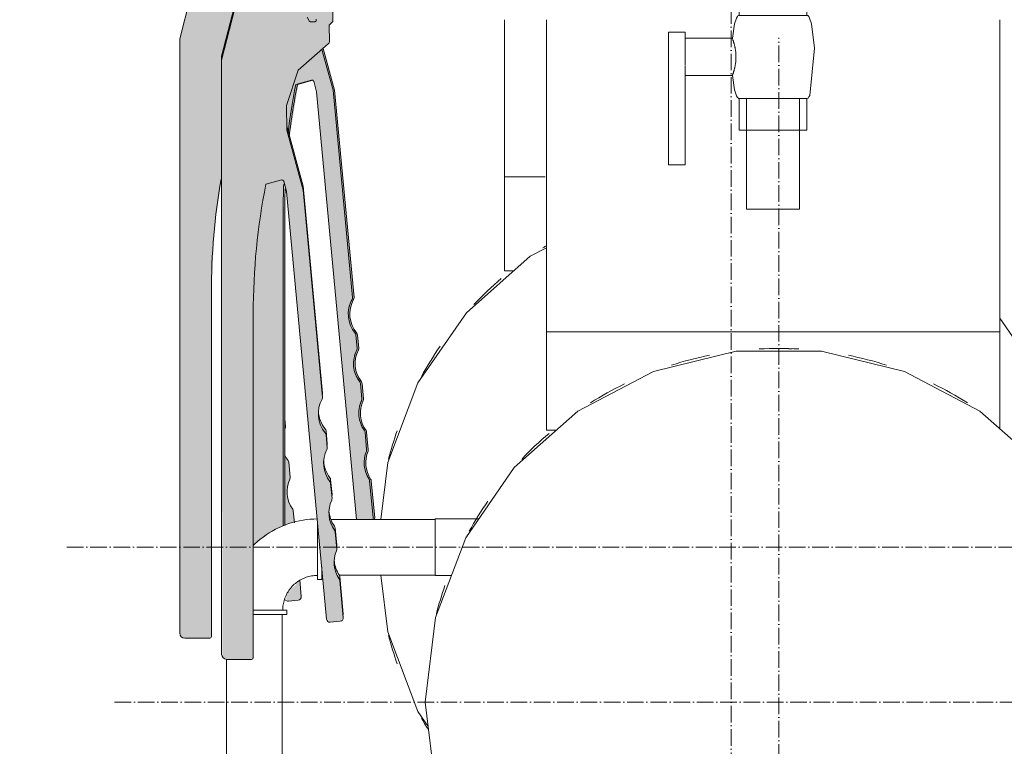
# Model space of a CAD drawing. Header units: metres. Extents: x -54598 to 1827199, y -329446 to -256744.
# Tile 186 of 256: x 147301 to 149672, y -305110 to -303360. Entities that reach past the tile are written whole.
import ezdxf

# ---------------------------------------------------------------- set-up
doc = ezdxf.new("R2010")
doc.units = ezdxf.units.M
doc.linetypes.add('ADSK_Осевая', pattern=[14, 10, -2, 0, -2])
doc.layers.add('P-PIPE', color=7, linetype='Continuous', lineweight=20)
doc.layers.add('P-PIPE-CNTR', color=7, linetype='ADSK_Осевая', lineweight=20)
doc.styles.add('ISO_1.0', font='isocpeur.ttf')

# ---------------------------------------------------------------- blocks, each defined once
blk = doc.blocks.new('ADSK_СтальСварка_Заглушка_ГОСТ17379-2001 - Исполнение 2-669850-Разрез 5')
at = {"layer": 'P-PIPE', "color": 1, "flags": 128}
for points in [[(-823.82, 637.86), (-833.52, 632.77), (-871.95, 598.72), (-901.12, 556.46), (-919.33, 508.44), (-923.48, 474.25)], [(-501.29, 472.06), (-505.71, 508.44), (-523.92, 556.46), (-550.82, 595.43)], [(-923.49, 440.75), (-919.33, 406.5), (-901.12, 358.48), (-895, 349.62)]]:
    blk.add_lwpolyline(points, dxfattribs=at)
blk = doc.blocks.new('Tecofi_VPI4448-02_Затвор дисковый поворотный с ручкой - Затвор дисковый поворотный_VPI 4448-02-669455-Разрез 5')
at = {"layer": 'P-PIPE'}
h = blk.add_hatch(color=37, dxfattribs=at)
h.paths.add_polyline_path([(-982.32, 470.4), (-981.36, 470.92), (-981.36, 658.36), (-981.08, 674.98), (-981.51, 674.98), (-982.32, 647.95), (-982.32, 470.56)])
h.paths.add_polyline_path([(-927.92, 474.25), (-927.22, 475.45), (-929.62, 498.49), (-932.1, 504.76), (-932.54, 506.76), (-931.76, 513.66), (-931.2, 517.92), (-932.02, 526.76), (-935.25, 534.11), (-935.43, 534.7), (-935.79, 538.51), (-934.44, 545.22), (-933.91, 546.95), (-934.87, 556.21), (-938.26, 563.43), (-938.59, 564.41), (-938.89, 569.02), (-937.52, 575.21), (-936.76, 577.44), (-938.11, 586.63), (-940.31, 590.02), (-941.74, 594.12), (-941.98, 599.53), (-940.57, 605.26), (-939.61, 607.89), (-951.3, 732.74), (-958.27, 757.82), (-958.97, 757.2), (-952.16, 731.82), (-940.57, 607.89), (-942.61, 601.73), (-943.1, 598.43), (-942.34, 593.07), (-940.12, 588.24), (-938.46, 585.29), (-938.11, 576.29), (-939.55, 571.29), (-939.93, 568.47), (-938.85, 562.29), (-937.07, 558.41), (-935.72, 556), (-935.2, 545.86), (-936.4, 541.47), (-936.75, 538.51), (-935.9, 533.14), (-934.07, 528.83), (-932.92, 526.09), (-932.02, 516.39), (-933.37, 511.18), (-933.37, 506.16), (-931.86, 501.06), (-930.17, 496.7), (-928.55, 474.64), (-928.16, 474.25), (-928.07, 474.25)])
h.paths.add_polyline_path([(-978.38, 704.65), (-973.16, 736.33), (-974.68, 736.17), (-979, 706.93)])
h.paths.add_polyline_path([(-942.32, 815.23), (-936.17, 820.61), (-935.49, 822.13), (-935.63, 830.5), (-936.5, 830.5), (-936.51, 822), (-937.14, 820.61), (-942.32, 816.07)])
at = {"layer": 'P-PIPE', "color": 1}
for p, q in [((-951.28, 732.66), (-958.2, 757.88)), ((-973.72, 736.17), (-964.39, 738.73)), ((-939.61, 607.89), (-951.28, 732.66)), ((-981.36, 470.66), (-981.36, 658.36)), ((-936.76, 577.44), (-937.5, 585.29)), ((-933.91, 546.95), (-934.76, 556)), ((-931.05, 516.39), (-932.02, 526.76)), ((-927.19, 475.12), (-929.29, 497.57))]:
    blk.add_line(p, q, dxfattribs=at)
for centre, radius, start, end in [((-581.36, 658.36), 400, 168.78217, 173.34819), ((-581.36, 658.36), 400, 177.85472, 180), ((-924.15, 597.94), 18, 150.76212, 219.9229), ((-941.6, 607.71), 2, 330.76212, 5.34251), ((-939.49, 585.1), 2, 5.34251, 39.9229), ((-920.97, 568.11), 18, 152.76573, 217.91929), ((-938.75, 577.26), 2, 332.76573, 5.34251), ((-936.75, 555.81), 2, 5.34251, 37.91929), ((-917.79, 538.27), 18, 154.88561, 215.79942), ((-935.9, 546.76), 2, 334.88561, 5.34251), ((-934.01, 526.57), 2, 5.34251, 35.79942), ((-933.04, 516.21), 2, 337.14823, 5.34251), ((-914.61, 508.44), 18, 157.14823, 213.53679), ((-931.28, 497.39), 2, 5.34251, 33.53679), ((-929.18, 474.94), 2, 335.34251, 5.34251)]:
    blk.add_arc(centre, radius, start, end, dxfattribs=at)
blk = doc.blocks.new('Tecofi_VPI4448-02_Затвор дисковый поворотный с ручкой - Затвор дисковый поворотный_VPI 4448-02-V21-Разрез 5')
at = {"layer": 'P-PIPE', "color": 1}
for centre, radius, start, end in [((-925.11, 597.94), 18, 150.76212, 164.59428), ((-942.56, 607.71), 2, 330.76212, 5.34251), ((-921.93, 568.11), 18, 152.76573, 165.79644), ((-939.72, 577.26), 2, 332.76573, 354.48359), ((-921.93, 568.11), 18, 204.88858, 217.91929), ((-937.71, 555.81), 2, 16.20144, 37.91929), ((-918.75, 538.27), 18, 154.88561, 167.06837), ((-936.86, 546.76), 2, 334.88561, 355.19021), ((-918.75, 538.27), 18, 203.61666, 215.79942), ((-934.98, 526.57), 2, 15.49481, 35.79942), ((-934.01, 516.21), 2, 337.14823, 351.24537), ((-915.58, 508.44), 18, 157.14823, 171.24537), ((-930.15, 474.94), 2, 335.34251, 5.34251)]:
    blk.add_arc(centre, radius, start, end, dxfattribs=at)
blk = doc.blocks.new('Tecofi_VPI4448-02_Затвор дисковый поворотный с ручкой - Затвор дисковый поворотный_VPI 4448-02-V24-Разрез 5')
at = {"layer": 'P-PIPE'}
h = blk.add_hatch(color=37, dxfattribs=at)
h.paths.add_polyline_path([(-1000.32, 458.51), (-990.26, 466.05), (-982.32, 470.92), (-981.92, 666.5), (-981.92, 678.04), (-982.63, 678.74), (-984.02, 678.5), (-992.68, 676.12), (-998.4, 637.4), (-1000.32, 598.31), (-1000.32, 458.57)])
h.paths.add_polyline_path([(-930.64, 474.25), (-928.88, 474.25), (-928.16, 475.12), (-930.58, 498.49), (-932.55, 502.45), (-933.5, 506.76), (-933.37, 511.18), (-932.16, 517.92), (-932.98, 526.76), (-935.25, 531.06), (-936.4, 534.7), (-936.75, 538.51), (-936.3, 542.3), (-934.87, 546.95), (-935.72, 556), (-938.26, 560.53), (-939.55, 564.41), (-939.93, 568.47), (-938.95, 573.81), (-937.72, 577.44), (-938.92, 586.39), (-941.28, 590.02), (-942.7, 594.12), (-943.1, 598.43), (-942.46, 602.72), (-940.57, 607.89), (-952.24, 732.66), (-958.97, 757.2), (-973.16, 744.77), (-980.2, 723.51), (-979.96, 710.4), (-979, 706.93), (-974.68, 736.17), (-964.19, 738.53), (-963.92, 738.09), (-962.21, 731.82), (-938.09, 474.25), (-937.48, 474.25)])
h.paths.add_polyline_path([(-942.32, 816.07), (-937.14, 820.61), (-936.45, 822.13), (-936.59, 830.5), (-942.32, 830.03), (-942.32, 817.58)])
h.paths.add_polyline_path([(-987.37, 865.31), (-972.81, 866.23), (-970.69, 867.56), (-969.44, 870.07), (-969.24, 875.92), (-968.74, 888.69), (-968.03, 898.84), (-967.77, 900.44), (-967.56, 905.97), (-966.61, 907.22), (-966.61, 871), (-965.73, 871), (-965.73, 908.34), (-963.32, 908.34), (-963.32, 889.01), (-962.65, 888.42), (-963.32, 878.3), (-962.66, 878.3), (-963.32, 871), (-962.32, 871.48), (-962.06, 882.89), (-961.32, 882.89), (-961.32, 887.28), (-960.32, 887.66), (-960.32, 904.92), (-952.32, 904.92), (-952.32, 877.32), (-951.1, 877.65), (-951.04, 907.36), (-951.15, 925.53), (-951.48, 927.43), (-952.69, 925.24), (-954.82, 923.91), (-958.27, 923.57), (-979.48, 922.46), (-982.32, 919.46), (-982.32, 885), (-987.19, 866.01)])
h.paths.add_polyline_path([(-944.32, 877.32), (-943.76, 926.91), (-943.32, 927.44), (-943.32, 928.68), (-945.32, 928.68), (-945.32, 925.26), (-944.64, 924.91), (-945.32, 912.63), (-944.63, 912.63), (-944.62, 906.37), (-945.14, 900.95), (-944.63, 893.65), (-945.32, 893.65), (-944.8, 889.86), (-944.63, 887.33), (-945.32, 887.33), (-944.8, 877.32), (-944.65, 877.32)])
h.paths.add_polyline_path([(-950.83, 877.32), (-950.72, 877.32), (-950.83, 877.36)])
h.paths.add_polyline_path([(-948.62, 877.32), (-947.73, 877.32), (-947.73, 928.68), (-948.62, 928.68), (-948.62, 878.98)])
at = {"layer": 'P-PIPE', "color": 1}
for p, q in [((-952.24, 732.66), (-958.97, 757.2)), ((-974.68, 736.17), (-965.15, 738.79)), ((-963.92, 738.09), (-962.21, 731.82)), ((-962.21, 731.82), (-938.12, 474.25)), ((-940.57, 607.89), (-952.24, 732.66)), ((-982.32, 470.39), (-982.32, 658.36)), ((-937.72, 577.44), (-938.46, 585.29)), ((-934.87, 546.95), (-935.72, 556)), ((-932.02, 516.39), (-932.98, 526.76)), ((-928.16, 475.12), (-930.26, 497.57))]:
    blk.add_line(p, q, dxfattribs=at)
for centre, radius, start, end in [((-582.32, 658.36), 400, 168.78217, 173.01784), ((-964.89, 737.82), 1, 15.34251, 105.34251), ((-582.32, 658.36), 400, 177.42744, 180), ((-925.11, 597.94), 18, 150.76212, 219.9229), ((-942.56, 607.71), 2, 330.76212, 5.34251), ((-940.45, 585.1), 2, 5.34251, 39.9229), ((-921.93, 568.11), 18, 152.76573, 217.91929), ((-939.72, 577.26), 2, 332.76573, 5.34251), ((-937.71, 555.81), 2, 5.34251, 37.91929), ((-918.75, 538.27), 18, 154.88561, 215.79942), ((-936.86, 546.76), 2, 334.88561, 5.34251), ((-934.98, 526.57), 2, 5.34251, 35.79942), ((-934.01, 516.21), 2, 337.14823, 5.34251), ((-915.58, 508.44), 18, 157.14823, 213.53679), ((-932.25, 497.39), 2, 5.34251, 33.53679), ((-930.15, 474.94), 2, 335.34251, 5.34251)]:
    blk.add_arc(centre, radius, start, end, dxfattribs=at)
blk = doc.blocks.new('Tecofi_VPI4448-02_Затвор дисковый поворотный с ручкой - Затвор дисковый поворотный_VPI 4448-02-670161-Разрез 5')
at = {"layer": 'P-PIPE'}
h = blk.add_hatch(color=37, dxfattribs=at)
h.paths.add_polyline_path([(-994.25, 872.66), (-993.91, 873.07), (-994.24, 872.76)])
h.paths.add_polyline_path([(-1041.52, 402.66), (-1026.52, 402.66), (-1025.52, 403.66), (-1025.52, 611.02), (-1023.61, 650.11), (-1019.32, 679.1), (-1019.32, 753.23), (-1000.32, 827.32), (-1000.22, 862.54), (-997.47, 864.78), (-994.29, 865.29), (-994.95, 879.41), (-995.89, 877.9), (-998.02, 876.57), (-1001.32, 876.24), (-1022.68, 875.12), (-1025.52, 872.12), (-1025.52, 837.66), (-1044.52, 763.56), (-1044.12, 404.16)])
h.paths.add_polyline_path([(-979.14, 425.05), (-973.16, 425.61), (-971.36, 427.78), (-972.28, 437.47), (-979.89, 429.49), (-980.53, 426.21), (-979.76, 425.56)])
h.paths.add_polyline_path([(-981.36, 470.67), (-975.57, 472.85), (-976.18, 479.42), (-978.45, 483.72), (-979.84, 489.98), (-979.95, 491.17), (-979.5, 494.96), (-978.07, 499.61), (-978.92, 508.66), (-981.36, 512.22), (-981.36, 470.92)])
h.paths.add_polyline_path([(-981.36, 528.82), (-980.92, 530.11), (-981.36, 531.64)])
h.paths.add_polyline_path([(-991.82, 865.08), (-990.93, 865.29), (-990.93, 881.34), (-991.82, 881.16), (-991.82, 865.19)])
h.paths.add_polyline_path([(-987.83, 865.29), (-987.52, 865.33), (-986.96, 879.57), (-986.52, 880.1), (-986.52, 881.34), (-988.52, 881.16), (-988.52, 877.93), (-987.85, 877.53), (-988.52, 865.29), (-987.83, 865.29)])
at = {"layer": 'P-PIPE', "color": 1}
for p, q in [((-1025.52, 837.66), (-1044.52, 763.56)), ((-1044.52, 763.56), (-1044.52, 405.66)), ((-1025.52, 403.66), (-1025.52, 611.02)), ((-980.92, 530.11), (-981.36, 534.73)), ((-978.07, 499.61), (-978.92, 508.66)), ((-975.5, 472.14), (-976.18, 479.42)), ((-971.36, 427.78), (-972.29, 437.77)), ((-979.14, 425.05), (-973.16, 425.61)), ((-1041.52, 402.66), (-1026.52, 402.66))]:
    blk.add_line(p, q, dxfattribs=at)
for centre, radius, start, end in [((-625.52, 611.02), 400, 170.19176, 180), ((-982.92, 529.92), 2, 332.76573, 5.34251), ((-965.13, 520.77), 18, 205.52622, 217.91929), ((-980.91, 508.48), 2, 5.34251, 37.91929), ((-961.95, 490.93), 18, 154.88561, 215.79942), ((-980.06, 499.42), 2, 334.88561, 5.34251), ((-978.18, 479.23), 2, 5.34251, 35.79942), ((-973.35, 427.6), 2, 275.34251, 5.34251), ((-979.32, 427.04), 2, 215.34251, 275.34251), ((-1041.52, 405.66), 3, 180, 270), ((-1026.52, 403.66), 1, 270, 0)]:
    blk.add_arc(centre, radius, start, end, dxfattribs=at)
blk = doc.blocks.new('ADSK_СтальСварка_Врезка - Врезка стальная-670259-Разрез 5')
at = {"layer": 'P-PIPE', "color": 1}
for p, q in [((-849.02, 680.47), (-849.02, 670.47)), ((-849.02, 680.47), (-824.63, 680.47)), ((-849.02, 670.47), (-849.02, 623.84)), ((-843.83, 623.84), (-849.02, 623.84))]:
    blk.add_line(p, q, dxfattribs=at)
blk = doc.blocks.new('ADSK_СтальСварка_Заглушка_ГОСТ17379-2001 - Исполнение 2-671129-Разрез 5')
at = {"layer": 'P-PIPE', "color": 5, "flags": 128}
for points in [[(-470.78, 364.21), (-476.97, 415.18), (-495.17, 463.19), (-524.34, 505.45), (-562.78, 539.5), (-608.25, 563.37), (-658.1, 575.65), (-709.45, 575.65), (-759.31, 563.37), (-804.77, 539.5), (-843.21, 505.45), (-872.38, 463.19), (-890.59, 415.18), (-896.78, 364.21)], [(-896.78, 364.21), (-890.59, 313.23), (-872.38, 265.22), (-843.21, 222.96), (-804.77, 188.91), (-759.31, 165.05), (-709.45, 152.76), (-658.1, 152.76), (-608.25, 165.05), (-562.78, 188.91), (-524.34, 222.96), (-495.17, 265.22), (-476.97, 313.23), (-470.78, 364.21)]]:
    blk.add_lwpolyline(points, dxfattribs=at)
blk = doc.blocks.new('ADSK_СтальСварка_Врезка - Врезка стальная-712895-Разрез 5')
at = {"layer": 'P-PIPE', "color": 5}
for p, q in [((-823.82, 587.18), (-823.82, 577.18)), ((-823.82, 587.18), (-687.32, 587.18)), ((-687.32, 587.18), (-550.82, 587.18)), ((-550.82, 577.18), (-550.82, 587.18)), ((-823.82, 577.18), (-823.82, 527.95)), ((-550.82, 528.91), (-550.82, 577.18)), ((-818.2, 527.95), (-823.82, 527.95))]:
    blk.add_line(p, q, dxfattribs=at)
blk = doc.blocks.new('Tecofi_VPI4448-02_Затвор дисковый поворотный с ручкой - Затвор дисковый поворотный_VPI 4448-02-V39-Разрез 5')
at = {"layer": 'P-PIPE'}
h = blk.add_hatch(color=37, dxfattribs=at)
h.paths.add_polyline_path([(-946.35, 417.21), (-946.15, 417.45), (-948.58, 440.82), (-950.97, 446.71), (-948.58, 438.44), (-948.25, 437.52), (-946.37, 417.37)])
h.paths.add_polyline_path([(-950.18, 458.09), (-950.01, 458.72), (-951.5, 470.06), (-953.64, 474.65), (-954.75, 478.46), (-953.88, 473.02), (-952.34, 469.3), (-950.98, 466.71), (-950.4, 460.47)])
h.paths.add_polyline_path([(-953.04, 488.72), (-952.94, 489.98), (-954.3, 499.36), (-956.76, 504.36), (-957.7, 508.42), (-957.17, 503.21), (-955.19, 498.58), (-953.72, 495.95), (-953.16, 489.98)])
h.paths.add_polyline_path([(-955.9, 519.25), (-955.72, 519.77), (-956.91, 528.71), (-959.87, 534.07), (-960.88, 538.38), (-960.33, 533), (-958.09, 528.15), (-956.46, 525.24), (-956.05, 520.94)])
h.paths.add_polyline_path([(-958.75, 549.74), (-958.57, 550.22), (-971.08, 678.04), (-980.13, 711.04), (-980.13, 708.67), (-970.16, 671.77), (-959.05, 552.96)])
h.paths.add_polyline_path([(-1019.32, 750.85), (-1000.32, 825.27), (-1000.84, 825.27), (-1019.32, 753.23)])
h.paths.add_polyline_path([(-954.47, 764.42), (-954.45, 764.45), (-954.51, 771.86)])
h.paths.add_polyline_path([(-1000.32, 859.41), (-1000.22, 860.16), (-997.47, 862.41), (-972.32, 864.09), (-970.69, 865.19), (-969.42, 867.8), (-969.85, 868.8), (-970.69, 867.56), (-972.81, 866.23), (-974.06, 866.01), (-997.47, 864.78), (-1000.32, 861.79), (-1000.32, 860.08)])
h.paths.add_polyline_path([(-963.16, 868.63), (-962.32, 869.13), (-962.32, 871), (-963.32, 870.65), (-963.32, 868.63)])
h.paths.add_polyline_path([(-965.73, 868.63), (-965.73, 871), (-966.61, 871), (-966.61, 868.63)])
at = {"layer": 'P-PIPE', "color": 5}
for p, q in [((-1000.32, 827.32), (-1019.32, 753.23)), ((-1019.32, 753.23), (-1019.32, 750.85)), ((-970.24, 674.98), (-980.13, 711.04)), ((-958.57, 550.22), (-970.24, 674.98)), ((-955.72, 519.77), (-956.46, 527.62)), ((-952.87, 489.27), (-953.72, 498.33)), ((-950.01, 458.72), (-950.98, 469.08)), ((-946.15, 417.45), (-948.25, 439.9))]:
    blk.add_line(p, q, dxfattribs=at)
for centre, radius, start, end in [((-960.56, 550.03), 2, 342.28892, 5.34251), ((-943.11, 540.26), 18, 183.10599, 219.9229), ((-958.45, 527.43), 2, 5.34251, 39.9229), ((-957.71, 519.58), 2, 343.62466, 5.34251), ((-939.93, 510.43), 18, 183.3224, 217.91929), ((-955.71, 498.14), 2, 5.34251, 37.91929), ((-954.86, 489.09), 2, 345.03791, 5.34251), ((-936.75, 480.6), 18, 183.52581, 215.79942), ((-952.97, 468.9), 2, 5.34251, 35.79942), ((-952, 458.53), 2, 337.14823, 5.34251), ((-933.57, 450.76), 18, 186.26891, 213.53679), ((-950.24, 439.71), 2, 5.34251, 33.53679), ((-948.14, 417.26), 2, 335.34251, 5.34251)]:
    blk.add_arc(centre, radius, start, end, dxfattribs=at)
blk = doc.blocks.new('Tecofi_VPI4448-02_Затвор дисковый поворотный с ручкой - Затвор дисковый поворотный_VPI 4448-02-V42-Разрез 5')
at = {"layer": 'P-PIPE'}
h = blk.add_hatch(color=37, dxfattribs=at)
h.paths.add_polyline_path([(-968.73, 787.25), (-968.27, 788.17), (-968.71, 787.37)])
h.paths.add_polyline_path([(-968.79, 790.29), (-968.27, 790.33), (-968.78, 790.33)])
h.paths.add_polyline_path([(-969.05, 859.94), (-968.71, 860.36), (-969.04, 860.05)])
h.paths.add_polyline_path([(-1001.32, 389.95), (-1000.32, 390.95), (-1000.32, 598.31), (-998.4, 637.4), (-992.68, 676.12), (-982.18, 678.48), (-981.92, 678.04), (-980.2, 671.77), (-956.11, 414.14), (-953.93, 412.34), (-947.96, 412.89), (-946.15, 415.07), (-948.58, 438.44), (-950.55, 442.4), (-951.5, 446.71), (-951.36, 451.13), (-950.01, 456.34), (-950.98, 466.71), (-953.24, 471.01), (-954.39, 474.65), (-954.75, 478.46), (-954.3, 482.25), (-952.87, 486.9), (-953.72, 495.95), (-956.26, 500.48), (-957.55, 504.36), (-957.93, 508.42), (-957.38, 512.47), (-955.77, 517.92), (-956.91, 526.34), (-959.27, 529.97), (-960.7, 534.07), (-961.1, 538.38), (-960.46, 542.67), (-958.57, 547.84), (-970.24, 672.61), (-980.13, 708.67), (-980.22, 723.51), (-973.16, 744.77), (-955.13, 760.56), (-954.45, 762.08), (-954.51, 771.86), (-952.32, 774.05), (-952.32, 784.62), (-960.32, 784.62), (-960.32, 807.04), (-961.32, 807.04), (-961.78, 813.04), (-962.32, 813.47), (-961.76, 866.86), (-961.32, 867.39), (-961.32, 868.63), (-963.32, 868.63), (-963.32, 865.21), (-962.64, 864.81), (-963.32, 852.58), (-962.63, 852.58), (-963.32, 839.95), (-963.32, 781.12), (-965.73, 781.12), (-965.73, 868.63), (-966.61, 868.63), (-966.61, 781.76), (-968.82, 786.56), (-968.81, 790.33), (-969.1, 792.24), (-968.9, 801.13), (-969.03, 806.06), (-968.98, 810.32), (-969.07, 813.47), (-969.23, 823.2), (-969.48, 867.38), (-970.69, 865.19), (-972.81, 863.86), (-974.06, 863.63), (-997.47, 862.41), (-1000.32, 859.41), (-1000.32, 824.95), (-1019.32, 750.85), (-1018.92, 391.45), (-1016.32, 389.95), (-1005.7, 389.95)])
at = {"layer": 'P-PIPE', "color": 5}
for p, q in [((-1000.32, 824.95), (-1019.32, 750.85)), ((-952.32, 774.05), (-952.32, 784.62)), ((-967.77, 776.72), (-966.61, 774.47)), ((-965.73, 773.93), (-963.32, 773.93)), ((-954.51, 771.86), (-952.32, 774.05)), ((-954.45, 762.08), (-954.51, 771.86)), ((-973.16, 744.77), (-955.13, 760.56)), ((-1019.32, 750.85), (-1019.32, 392.95)), ((-980.22, 723.51), (-973.16, 744.77)), ((-980.13, 708.67), (-980.22, 723.51)), ((-970.24, 672.61), (-980.13, 708.67)), ((-992.68, 676.12), (-983.15, 678.74)), ((-981.92, 678.04), (-980.2, 671.77)), ((-980.2, 671.77), (-956.11, 414.14)), ((-958.57, 547.84), (-970.24, 672.61)), ((-1000.32, 390.95), (-1000.32, 598.31)), ((-955.72, 517.39), (-956.46, 525.24)), ((-952.87, 486.9), (-953.72, 495.95)), ((-950.01, 456.34), (-950.98, 466.71)), ((-946.15, 415.07), (-948.25, 437.52)), ((-953.93, 412.34), (-947.96, 412.89)), ((-1016.32, 389.95), (-1001.32, 389.95))]:
    blk.add_line(p, q, dxfattribs=at)
at = {"layer": 'P-PIPE', "color": 5, "flags": 128}
for points in [[(-962.32, 774.93), (-962.32, 774.98), (-962.32, 775.14), (-962.32, 775.4)], [(-965.73, 773.93), (-965.77, 773.93), (-965.81, 773.93), (-965.84, 773.94), (-965.88, 773.94), (-965.92, 773.95), (-965.96, 773.96), (-966, 773.97), (-966.04, 773.98), (-966.08, 774), (-966.11, 774.01), (-966.15, 774.03), (-966.19, 774.04), (-966.22, 774.06), (-966.26, 774.08), (-966.29, 774.11), (-966.32, 774.13), (-966.35, 774.15), (-966.38, 774.18), (-966.41, 774.21), (-966.44, 774.23), (-966.47, 774.26), (-966.5, 774.29), (-966.52, 774.33), (-966.54, 774.36), (-966.57, 774.39), (-966.59, 774.43), (-966.61, 774.46), (-966.61, 774.47)], [(-962.32, 774.93), (-962.32, 774.89), (-962.32, 774.85), (-962.32, 774.81), (-962.33, 774.77), (-962.34, 774.73), (-962.35, 774.69), (-962.36, 774.66), (-962.37, 774.62), (-962.38, 774.58), (-962.4, 774.54), (-962.41, 774.51), (-962.43, 774.47), (-962.45, 774.43), (-962.47, 774.4), (-962.49, 774.37), (-962.52, 774.33), (-962.54, 774.3), (-962.57, 774.27), (-962.59, 774.24), (-962.62, 774.21), (-962.65, 774.19), (-962.68, 774.16), (-962.71, 774.14), (-962.74, 774.11), (-962.78, 774.09), (-962.81, 774.07), (-962.85, 774.05), (-962.88, 774.03), (-962.92, 774.01), (-962.96, 774), (-962.99, 773.99), (-963.03, 773.97), (-963.07, 773.96), (-963.11, 773.95), (-963.15, 773.95), (-963.19, 773.94), (-963.23, 773.94), (-963.27, 773.93), (-963.31, 773.93), (-963.32, 773.93)], [(-962.32, 775.58), (-962.32, 775.27), (-962.32, 775.05), (-962.32, 774.95), (-962.32, 774.93)]]:
    blk.add_lwpolyline(points, dxfattribs=at)
at = {"layer": 'P-PIPE', "color": 5}
for centre, radius, start, end in [((-956.45, 762.07), 2, 311.21778, 0.34251), ((-600.32, 598.31), 400, 168.78217, 180), ((-982.89, 677.77), 1, 15.34251, 105.34251), ((-943.11, 537.89), 18, 150.76212, 219.9229), ((-960.56, 547.66), 2, 330.76212, 5.34251), ((-958.45, 525.05), 2, 5.34251, 39.9229), ((-939.93, 508.06), 18, 152.76573, 217.91929), ((-957.71, 517.21), 2, 332.76573, 5.34251), ((-955.71, 495.76), 2, 5.34251, 37.91929), ((-954.86, 486.71), 2, 334.88561, 5.34251), ((-936.75, 478.22), 18, 154.88561, 215.79942), ((-952.97, 466.52), 2, 5.34251, 35.79942), ((-933.57, 448.39), 18, 157.14823, 213.53679), ((-952, 456.16), 2, 337.14823, 5.34251), ((-950.24, 437.34), 2, 5.34251, 33.53679), ((-948.14, 414.89), 2, 275.34251, 5.34251), ((-954.12, 414.33), 2, 185.34251, 275.34251), ((-1016.32, 392.95), 3, 180, 270), ((-1001.32, 390.95), 1, 270, 0)]:
    blk.add_arc(centre, radius, start, end, dxfattribs=at)
blk = doc.blocks.new('ADSK_Кран шаровой ППР_DN20-63 - Кран шаровый ППР 32-681049-Разрез 5')
at = {"layer": 'P-PIPE', "color": 150}
for p, q in [((-707.72, 1034), (-707.72, 1015)), ((-687.32, 1034), (-707.72, 1034)), ((-666.92, 1034), (-687.32, 1034)), ((-666.92, 1015), (-666.92, 1034)), ((-707.72, 1015), (-687.32, 1015)), ((-687.32, 1015), (-666.92, 1015)), ((-740.32, 1005), (-750.32, 1005)), ((-750.32, 1000), (-750.32, 1005)), ((-740.32, 1005), (-740.32, 1000)), ((-750.32, 930), (-750.32, 1000)), ((-711.83, 1001.25), (-740.32, 1001.25)), ((-740.32, 1000), (-740.32, 995.27)), ((-740.32, 984.97), (-740.32, 995.03)), ((-740.32, 984.72), (-740.32, 930)), ((-740.32, 978.75), (-711.83, 978.75)), ((-707.72, 965), (-707.72, 946)), ((-687.32, 965), (-707.72, 965)), ((-666.92, 965), (-687.32, 965)), ((-666.92, 946), (-666.92, 965)), ((-707.72, 946), (-687.32, 946)), ((-687.32, 946), (-666.92, 946)), ((-750.32, 925), (-750.32, 930)), ((-750.32, 925), (-740.32, 925)), ((-740.32, 930), (-740.32, 925))]:
    blk.add_line(p, q, dxfattribs=at)
at = {"layer": 'P-PIPE', "color": 150, "flags": 128}
for points in [[(-707.73, 1015), (-707.88, 1014.98), (-708.02, 1014.94), (-708.17, 1014.88), (-708.45, 1014.68), (-708.76, 1014.36), (-709.35, 1013.37), (-710.51, 1009.88), (-711.83, 1001.25)], [(-687.32, 1015), (-701.74, 1015), (-707.72, 1015)], [(-666.92, 1015), (-672.89, 1015), (-687.32, 1015)], [(-666.9, 1015), (-666.76, 1014.98), (-666.61, 1014.94), (-666.47, 1014.88), (-666.18, 1014.68), (-665.88, 1014.36), (-665.29, 1013.37), (-664.13, 1009.88), (-662.43, 995.38), (-665.21, 966.79), (-665.68, 965.92), (-666.02, 965.48), (-666.27, 965.25), (-666.44, 965.13), (-666.71, 965.03), (-666.9, 965)], [(-707.73, 965), (-707.88, 965.02), (-708.02, 965.06), (-708.17, 965.12), (-708.45, 965.32), (-708.76, 965.64), (-709.35, 966.63), (-710.51, 970.12), (-711.83, 978.75)], [(-707.72, 965), (-701.74, 965), (-687.32, 965)], [(-687.32, 965), (-672.89, 965), (-666.92, 965)]]:
    blk.add_lwpolyline(points, dxfattribs=at)
at = {"layer": 'P-PIPE', "color": 150}
blk.add_open_spline([(-711.83, 978.75), (-711.82, 978.75), (-711.77, 978.87), (-711.63, 979.3), (-711.46, 979.8), (-711.3, 980.26), (-711.15, 980.7), (-711.04, 981.08), (-710.95, 981.39), (-710.86, 981.71), (-710.74, 982.16), (-710.58, 982.75), (-710.42, 983.4), (-710.3, 983.94), (-710.22, 984.35), (-710.14, 984.78), (-710.04, 985.37), (-709.87, 986.43), (-709.72, 987.7), (-709.66, 989.01), (-709.65, 990), (-709.66, 990.99), (-709.72, 992.3), (-709.87, 993.57), (-710.04, 994.63), (-710.14, 995.22), (-710.22, 995.65), (-710.3, 996.07), (-710.42, 996.61), (-710.58, 997.25), (-710.74, 997.84), (-710.87, 998.29), (-710.95, 998.62), (-711.04, 998.92), (-711.16, 999.31), (-711.3, 999.74), (-711.46, 1000.2), (-711.63, 1000.7), (-711.77, 1001.13), (-711.82, 1001.25), (-711.83, 1001.25)], degree=3, knots=[0, 0, 0, 0, 0.055556, 0.111111, 0.138889, 0.166667, 0.194444, 0.208333, 0.222222, 0.236111, 0.25, 0.277778, 0.305556, 0.319444, 0.333333, 0.347222, 0.361111, 0.388889, 0.444444, 0.472222, 0.5, 0.527778, 0.555556, 0.611111, 0.638889, 0.652778, 0.666667, 0.680556, 0.694444, 0.722222, 0.75, 0.763889, 0.777778, 0.791667, 0.805556, 0.833333, 0.861111, 0.888889, 0.944444, 1, 1, 1, 1], dxfattribs=at)
blk = doc.blocks.new('ADSK_СтальСварка_Врезка - Врезка стальная-733611-Разрез 5')
at = {"layer": 'P-PIPE', "color": 5}
for p, q in [((-875.26, 474.5), (-890.86, 474.5)), ((-890.86, 457.5), (-890.86, 474.5)), ((-864.57, 474.5), (-875.26, 474.5)), ((-890.86, 440.5), (-890.86, 457.5)), ((-890.86, 440.5), (-880.98, 440.5))]:
    blk.add_line(p, q, dxfattribs=at)
blk = doc.blocks.new('ADSK_ЧугунРезьба_Угольник_ГОСТ8946-75 - Неоцинкованные-V49-Разрез 5')
at = {"layer": 'P-PIPE', "color": 5}
for p, q in [((-961.57, 438), (-961.57, 472.65)), ((-959.07, 445.69), (-959.07, 438)), ((-961.57, 438), (-959.07, 438)), ((-1000.33, 419.5), (-980.07, 419.5)), ((-980.07, 417), (-1000.33, 417)), ((-980.07, 417), (-980.07, 419.5))]:
    blk.add_line(p, q, dxfattribs=at)
at = {"layer": 'P-PIPE', "color": 5, "flags": 128}
for points in [[(-961.75, 474.5), (-963.77, 474.46), (-965.96, 474.32), (-968.15, 474.1), (-970.33, 473.8), (-972.5, 473.4), (-974.64, 472.92), (-976.77, 472.36), (-978.87, 471.71), (-980.94, 470.97), (-982.99, 470.16), (-985, 469.26), (-986.97, 468.28), (-988.9, 467.23), (-990.78, 466.1), (-992.62, 464.89), (-994.42, 463.62), (-996.15, 462.27), (-997.84, 460.85), (-999.46, 459.37), (-1000.32, 458.52)], [(-982.57, 419.5), (-982.55, 420.34), (-982.5, 421.18), (-982.42, 422.01), (-982.3, 422.85), (-982.15, 423.67), (-981.97, 424.49), (-981.75, 425.3), (-981.5, 426.11), (-981.22, 426.9), (-980.91, 427.68), (-980.57, 428.44), (-980.2, 429.2), (-979.79, 429.93), (-979.36, 430.65), (-978.9, 431.36), (-978.41, 432.04), (-977.9, 432.7), (-977.36, 433.35), (-976.79, 433.97), (-976.2, 434.56), (-975.59, 435.14), (-974.95, 435.69), (-974.29, 436.21), (-973.61, 436.7), (-972.92, 437.17), (-972.2, 437.61), (-971.47, 438.02), (-970.72, 438.4), (-969.96, 438.75), (-969.18, 439.07), (-968.39, 439.36), (-967.59, 439.62), (-966.78, 439.84), (-965.96, 440.04), (-965.14, 440.19), (-964.31, 440.32), (-963.47, 440.41), (-962.64, 440.47), (-961.8, 440.5), (-961.57, 440.5)]]:
    blk.add_lwpolyline(points, dxfattribs=at)
blk = doc.blocks.new('safdds')
at = {"layer": 'P-PIPE', "color": 1}
for p in [(313358.75, 98562.12), (313383.14, 98467.39)]:
    blk.add_line(p, (313358.75, 98467.39), dxfattribs=at)
at = {"layer": 'P-PIPE', "color": 5}
for p, q in [((313383.95, 98562.12), (313383.95, 98374.09)), ((313656.95, 98374.09), (313656.95, 98562.12)), ((313656.95, 98374.09), (313383.95, 98374.09)), ((313316.91, 98261.17), (313254.25, 98261.17)), ((313259.17, 98227.67), (313316.91, 98227.67)), ((313224.95, 98072.42), (313224.95, 98203.92)), ((313191.45, 98176.87), (313191.45, 98072.42))]:
    blk.add_line(p, q, dxfattribs=at)
at = {"layer": 'P-PIPE', "color": 150}
for p, q in [((313504.45, 98514.67), (313504.45, 98447.92)), ((313536.45, 98447.92), (313536.45, 98514.67)), ((313536.45, 98447.92), (313504.45, 98447.92))]:
    blk.add_line(p, q, dxfattribs=at)
at = {"layer": 'P-PIPE', "color": 1}
for start, end in [(121.63117, 122.18588), (130.53981, 136.65193), (145.3743, 151.11303), (160.76522, 165.55725), (194.44275, 199.23478), (208.89165, 210.95556)]:
    blk.add_arc((313495.25, 98244.39), 213, start, end, dxfattribs=at)
at = {"layer": 'P-PIPE', "color": 5}
for centre, radius, start, end in [((313523.99, 98151.12), 213, 101.31524, 107.70692), ((313523.99, 98151.12), 213, 86.79033, 93.20967), ((313523.99, 98257.62), 106.5, 85.68972, 90), ((313523.99, 98151.12), 213, 72.29308, 78.68476), ((313523.99, 98151.12), 213, 115.88563, 122.18588), ((313523.99, 98151.12), 213, 57.81412, 64.11437), ((313523.99, 98151.12), 213, 130.53981, 136.65193), ((313523.99, 98151.12), 213, 145.37759, 151.10835), ((313523.99, 98151.12), 213, 160.76522, 165.55725)]:
    blk.add_arc(centre, radius, start, end, dxfattribs=at)
at = {"layer": 'P-PIPE-CNTR', "color": 1}
for p, q in [((313495.25, 97844.39), (313495.25, 98644.39)), ((313095.25, 98244.39), (313895.25, 98244.39))]:
    blk.add_line(p, q, dxfattribs=at)
at = {"layer": 'P-PIPE-CNTR', "color": 5}
for p, q in [((313523.99, 97751.12), (313523.99, 98551.12)), ((313123.99, 98151.12), (313923.99, 98151.12))]:
    blk.add_line(p, q, dxfattribs=at)
at = {"layer": 'P-PIPE', "color": 1}
for name in ['Tecofi_VPI4448-02_Затвор дисковый поворотный с ручкой - Затвор дисковый поворотный_VPI 4448-02-V24-Разрез 5', 'Tecofi_VPI4448-02_Затвор дисковый поворотный с ручкой - Затвор дисковый поворотный_VPI 4448-02-669455-Разрез 5', 'Tecofi_VPI4448-02_Затвор дисковый поворотный с ручкой - Затвор дисковый поворотный_VPI 4448-02-V21-Разрез 5', 'Tecofi_VPI4448-02_Затвор дисковый поворотный с ручкой - Затвор дисковый поворотный_VPI 4448-02-670161-Разрез 5', 'ADSK_СтальСварка_Врезка - Врезка стальная-670259-Разрез 5', 'ADSK_СтальСварка_Заглушка_ГОСТ17379-2001 - Исполнение 2-669850-Разрез 5']:
    blk.add_blockref(name, (314207.77, 97786.92), dxfattribs=at)
at = {"layer": 'P-PIPE', "color": 5}
for name in ['Tecofi_VPI4448-02_Затвор дисковый поворотный с ручкой - Затвор дисковый поворотный_VPI 4448-02-V39-Разрез 5', 'Tecofi_VPI4448-02_Затвор дисковый поворотный с ручкой - Затвор дисковый поворотный_VPI 4448-02-V42-Разрез 5', 'ADSK_СтальСварка_Врезка - Врезка стальная-712895-Разрез 5', 'ADSK_СтальСварка_Заглушка_ГОСТ17379-2001 - Исполнение 2-671129-Разрез 5', 'ADSK_ЧугунРезьба_Угольник_ГОСТ8946-75 - Неоцинкованные-V49-Разрез 5', 'ADSK_СтальСварка_Врезка - Врезка стальная-733611-Разрез 5']:
    blk.add_blockref(name, (314207.77, 97786.92), dxfattribs=at)
at = {"layer": 'P-PIPE', "color": 150}
blk.add_blockref('ADSK_Кран шаровой ППР_DN20-63 - Кран шаровый ППР 32-681049-Разрез 5', (314207.77, 97549.67), dxfattribs=at)

msp = doc.modelspace()

# ---------------------------------------------------------------- block references
at = {"color": 5, "lineweight": 30, "xscale": 4, "yscale": 4, "zscale": 4}
msp.add_blockref('safdds', (-1104966.5, -697608.3), dxfattribs=at)

# ---------------------------------------------------------------- texts
at = {"insert": (-31447.3, -294346.1), "char_height": 296.352, "width": 15926.819, "attachment_point": 1, "style": 'ISO_1.0'}
msp.add_mtext('\\pi6266.79412;ОБЩИЕ УКАЗАНИЯ.\\P\\pi7963.40932;\\P\\pi0; Данный   рабочий  проект выполнен согласно   задания   на  проектирование.\\PКотельная блочная  {\\C7;1100Гн} предназначена для снабжения теплом .\\P Расчетная температура наружного воздуха tнар.= -14°С.\\P Котельная блочная транспортабельная автоматизированная  {\\C7;1100Гн} производительностью 1.200 МВт смонтирована на прочной раме и поставляется в 100% заводской готовности.\\P Теплоснабжение осуществляется по открытой схеме по температурному графику 90-70°С (2-х трубная система).\\P Котельная комплектуется 2 водогрейными  автоматизированными  котлами  {\\fISOCPEUR|b0|i0|c238|p34;1} котел {\\C0;КВа-0,58\\C7;Гн}.  Котел  оборудован газовыми  горелками.\\PРасход газа на {\\fISOCPEUR|b0|i0|c238|p34;1} котел  {\\C0;КВа-0,46\\C7;Гн}.        -56.8 м3/ч.\\P Внутри блочной котельной располагаются водоподготовительная система, сетевые циркуляционные насосы,  а также электрооборудование, КИП и А (щиты управления, входные распределительные устройства, пульты управления и другое вспомогательное оборудование.\\P Дымовые трубы  поставляются  заводом-изготовителем.\\P Котельная  II  степени  огнестойкости.', dxfattribs=at)

doc.saveas('drawing.dxf')
